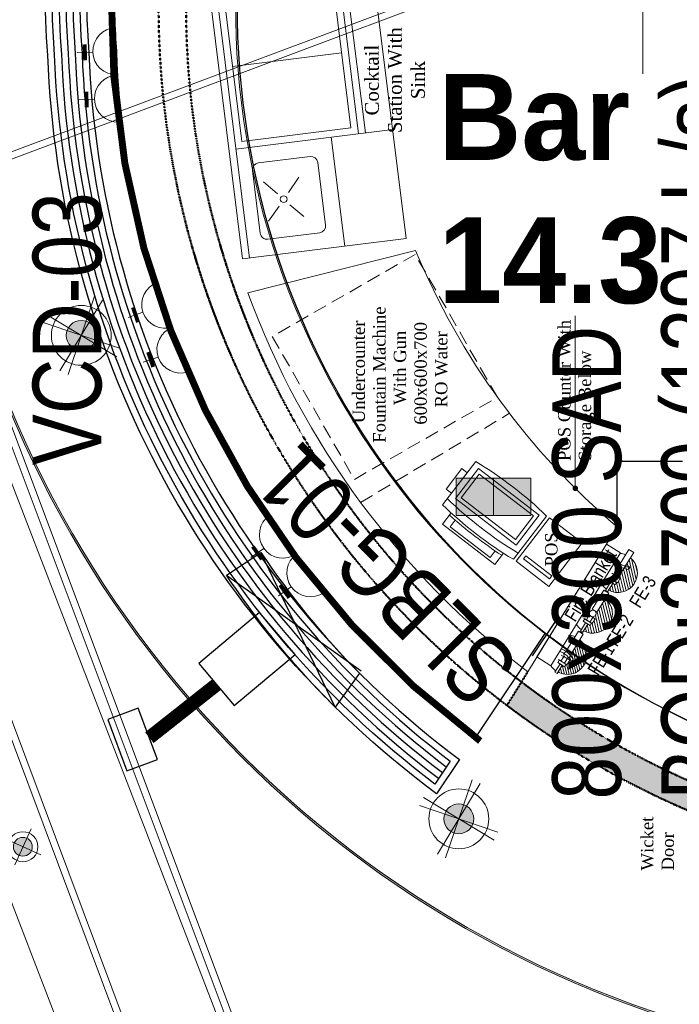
# Model space of a CAD drawing. Header units: millimetres. Extents: x -116878 to 389011, y -1241 to 103546.
# Tile 56 of 104: x 62779 to 65180, y 30153 to 33737. Entities that reach past the tile are written whole.
import ezdxf

# ---------------------------------------------------------------- set-up
doc = ezdxf.new("R2010")
doc.units = ezdxf.units.MM
doc.header["$MEASUREMENT"] = 0
doc.header["$PDMODE"] = 3
doc.linetypes.add('( Hidden )', pattern=[0.375, 0.25, -0.125])
doc.linetypes.add('DASHED', pattern=[0.75, 0.5, -0.25])
doc.layers.get('0').update_dxf_attribs({"color": 252})
doc.layers.get('defpoints').update_dxf_attribs({"color": 2, "lineweight": 9})
for name, color, linetype, lineweight in [('& Lighting (Ceiling)', 160, 'Continuous', 15), ('& Lighting (Walls)', 160, 'Continuous', 15), ('A - TEXT', 252, 'Continuous', 13), ('E Celing Lighting', 5, 'DASHED', 5), ('EQUIPMENT', 252, 'Continuous', 13), ('Fire Extinguisher', 1, 'Continuous', 0), ('flooring 2', 252, 'Continuous', 0), ('Flooroing 3', 252, 'Continuous', 0), ('G-ANNO-TEXT', 7, 'Continuous', 5), ('layout text', 252, 'Continuous', 9), ('M-HVAC-DUCT', 7, 'Continuous', 15), ('M-HVAC-DUCT-IDEN', 7, 'Continuous', 13), ('MEPTEK-SAD', 6, 'Continuous', 30), ('Pendant Light', 160, 'Continuous', 15), ('PWR DATA POINT', 6, 'Continuous', 0), ('Spot LIGHT', 160, 'Continuous', 15), ('Wall New', 252, 'Continuous', 50)]:
    doc.layers.add(name, color=color, linetype=linetype, lineweight=lineweight)
for name, color, linetype in [('@ Electrical', 210, 'Continuous'), ('CT-WALL HATCH', 252, 'Continuous'), ('E Floor Lighting', 5, 'DASHED'), ('Electrical', 210, 'Continuous'), ('Equipment Name', 252, 'Continuous'), ('Flooring', 252, 'Continuous'), ('H Switches', 14, 'Continuous'), ('Layout', 252, 'Continuous'), ('MEPTEL LINEAR GRILL', 5, 'Continuous')]:
    doc.layers.add(name, color=color, linetype=linetype)
doc.layers.add('MEPTEK-FA-DUCT', color=150, linetype='Continuous', lineweight=20, true_color=0x007fff)
doc.styles.add('2.5 Arial_regular_annotative', font='arial.ttf', dxfattribs={"width": 0.8, "height": 2.5})
doc.styles.add('Arial_1', font='arial.ttf', dxfattribs={"width": 0.8, "height": 250})
doc.styles.add('CALIBRI', font='calibri.ttf', dxfattribs={"height": 0.09375})
doc.styles.add('CKD_Dimension Text', font='BOOKOSI.TTF')
doc.styles.add('style12', font='BOOKOSI.TTF')
doc.linetypes.add('ZIGZAG', pattern='A,0.0001,-0.2,[131,ltypeshp.shx,S=0.2,R=0,X=-0.2,Y=0],-0.4,[131,ltypeshp.shx,S=0.2,R=180,X=0.2,Y=0],-0.2', length=0.8001)
doc.dimstyles.new('TFS-Dim', dxfattribs={"dimtxt": 50, "dimasz": 20, "dimexe": 25, "dimexo": 25, "dimgap": 5, "dimtad": 0, "dimdec": 0, "dimzin": 0, "dimdsep": 46, "dimtxsty": 'style12', "dimcen": 0.09, "dimclrd": 8, "dimclre": 8, "dimadec": 0, "dimazin": 0, "dimtfac": 1, "dimtdec": 0, "dimtofl": 0, "dimtmove": 0, "dimatfit": 3, "dimldrblk": 'DOT', "dimfxl": 1, "dimtolj": 1, "dimtzin": 0, "dimlwd": -1, "dimlwe": -1, "dimarcsym": 0})

# ---------------------------------------------------------------- blocks, each defined once
blk = doc.blocks.new('zw$CED2')
at = {"layer": 'flooring 2', "transparency": 33554687}
h = blk.add_hatch(color=256, dxfattribs=at)
h.dxf.hatch_style = 1
h.paths.add_polyline_path([(-19583.2, -18086.6), (-17678.5, -17363.8, 0.437591), (-16499.9, -18639.6, 0.08215), (-16119.1, -18576.7), (-15183.3, -18196.7, 0.630086), (-14458.8, -16130.4), (-12041.2, -15224.5), (-10983.6, -14827.4), (-10838.5, -15210.1, 0.698607), (-9282, -22355.3), (-9282, -25507.4), (-15879.7, -27963.4)])
h.paths.add_polyline_path([(-19575.5, -18090.1), (-17685.2, -17372.7, 0.435223), (-16499.9, -18645.6, 0.082186), (-16117, -18582.3), (-15181.9, -18202.5, 0.62718), (-14447.9, -16132.8), (-12039.1, -15230.2), (-10987, -14835.1), (-10845.8, -15207.7, 0.697642), (-9288, -22360.6), (-9288, -25503.2), (-15876.2, -27955.7)], flags=16)
at = {"layer": 'Flooring'}
blk.add_lwpolyline([(-8673, -14624.5), (-8673, -15735.2), (-9375, -15735.2, 0.769197), (-9395, -21303.6), (-8673, -21303.6), (-8660.2, -22388.7)], format="xyb", dxfattribs=at)
at = {"layer": 'flooring 2', "transparency": 33554687}
for points in [[(-19583.2, -18086.6), (-17678.5, -17363.8, 0.437591), (-16499.9, -18639.6, 0.08215), (-16119.1, -18576.7), (-15183.3, -18196.7, 0.630086), (-14458.8, -16130.4), (-12041.2, -15224.5), (-10983.6, -14827.4), (-10838.5, -15210.1, 0.698607), (-9282, -22355.3), (-9282, -25507.4), (-15879.7, -27963.4)], [(-19575.5, -18090.1), (-17685.2, -17372.7, 0.435223), (-16499.9, -18645.6, 0.082186), (-16117, -18582.3), (-15181.9, -18202.5, 0.62718), (-14447.9, -16132.8), (-12039.1, -15230.2), (-10987, -14835.1), (-10845.8, -15207.7, 0.697642), (-9288, -22360.6), (-9288, -25503.2), (-15876.2, -27955.7)]]:
    blk.add_lwpolyline(points, format="xyb", close=True, dxfattribs=at)
at = {"layer": 'Flooroing 3', "elevation": 0}
blk.add_lwpolyline([(-8673, -15735.2), (-9375, -15735.2, 0.771028), (-9395, -21303.6), (-8673, -21303.6), (-8673, -15735.2)], format="xyb", dxfattribs=at)
at = {"layer": 'Flooroing 3'}
blk.add_lwpolyline([(-8673, -21303.6), (-8673, -15735.2), (-9375, -15735.2, 0.769197), (-9395, -21303.6), (-8673, -21303.6)], format="xyb", close=True, dxfattribs=at)
blk = doc.blocks.new('A$C7E433A8D')
at = {"layer": 'EQUIPMENT', "color": 114}
for p, q in [((12, -1.7), (12, -200.3)), ((337.4, -200.3), (337.4, -1.7)), ((54.5, -204.6), (54.5, -256.1)), ((294.9, -204.6), (294.9, -256.1)), ((294.9, -256.1), (54.5, -256.1))]:
    blk.add_line(p, q, dxfattribs=at)
at = {"layer": 'EQUIPMENT'}
for points in [[(0, 0), (-150, 0), (-150, -200), (0, -200)], [(-16.3, -176.8), (-135.7, -176.8), (-135.7, -162.6), (-16.3, -162.6)]]:
    blk.add_lwpolyline(points, close=True, dxfattribs=at)
at = {"layer": 'EQUIPMENT', "color": 114}
for points in [[(35.6, -153), (313.8, -153), (313.8, -15.9), (35.6, -15.9)], [(49.8, -138.8), (299.6, -138.8), (299.6, -30.1), (49.8, -30.1)], [(337.4, -147.5), (362, -147.5), (362, -52.9), (337.4, -52.9)]]:
    blk.add_lwpolyline(points, close=True, dxfattribs=at)
blk.add_lwpolyline([(266.5, -216.6), (266.5, -246.6), (82.9, -246.6), (82.9, -216.6)], dxfattribs=at)
for centre, radius, start, end in [((174.7, -1397), 1404.7, 83.3484, 96.6516), ((174.7, 1223.3), 1404.7, 263.3484, 276.6516), ((174.7, 1195), 1404.7, 263.3484, 276.6516), ((174.7, 1407.6), 1626.8, 265.7642, 274.2358)]:
    blk.add_arc(centre, radius, start, end, dxfattribs=at)
blk = doc.blocks.new('_Dot')
at = {"color": 0, "linetype": 'ByBlock', "lineweight": -2}
blk.add_line((-0.5, 0), (-1, 0), dxfattribs=at)
at = {"color": 0, "linetype": 'ByBlock', "lineweight": 0, "const_width": 0.5}
blk.add_lwpolyline([(-0.25, 0, 1), (0.25, 0, 1)], format="xyb", close=True, dxfattribs=at)
blk = doc.blocks.new('A$C88f1f425')
at = {"layer": 'EQUIPMENT', "lineweight": 0}
for p, q in [((1050, 600), (50, 600)), ((50, 600), (50, 0)), ((450, 25), (450, 600)), ((1050, 0), (1050, 600)), ((1050, 500.1), (450, 500.1)), ((1050, 475.1), (450, 475.1)), ((1025, 450.1), (475, 450.1)), ((475, 50), (475, 450.1)), ((750, 50), (750, 450.1)), ((1025, 50), (1025, 450.1)), ((450, 375), (50, 375)), ((110, 290), (110, 99.9)), ((110, 290), (110, 99.9)), ((110, 290), (110, 99.9)), ((365, 315), (135, 315)), ((365, 315), (135, 315)), ((365, 315), (135, 315)), ((390, 100), (390, 290)), ((390, 100), (390, 290)), ((390, 100), (390, 290)), ((135, 74.9), (365, 75)), ((135, 74.9), (365, 75)), ((135, 74.9), (365, 75)), ((475, 50), (1025, 50)), ((1050, 25), (50, 25)), ((50, 0), (1050, 0))]:
    blk.add_line(p, q, dxfattribs=at)
for points in [[(225, 195), (175.4, 240.2)], [(270.1, 195), (319.8, 240.2)], [(225, 155.3), (175.4, 110.1)], [(270.1, 155.3), (319.8, 110.1)]]:
    blk.add_lwpolyline(points, dxfattribs=at)
blk.add_circle((247.6, 175.1), 12.3, dxfattribs=at)
for centre, start, end in [((135, 290), 90.0033, 180.0033), ((365, 290), 0.0033, 90.0033), ((365, 290), 0.0033, 90.0033), ((365, 290), 0.0033, 90.0033), ((135, 99.9), 180.0033, 270.0033), ((135, 99.9), 180.0033, 270.0033), ((135, 99.9), 180.0033, 270.0033), ((365, 99.9), 269.9967, 359.9967)]:
    blk.add_arc(centre, 25, start, end, dxfattribs=at)
blk = doc.blocks.new('A$C4d605c0f')
at = {"layer": 'Fire Extinguisher', "color": 240, "linetype": 'Continuous', "true_color": 0xed1f24}
for p, q in [((-196.1, 77.8), (-228, 109.7)), ((-178.3, 71.9), (-221.8, 115.4)), ((-164.4, 69.9), (-214.9, 120.4)), ((-153, 70.3), (-207.3, 124.6)), ((-141.1, 70.3), (-198.8, 128)), ((-129.2, 70.3), (-189.3, 130.4)), ((-117.3, 70.3), (-178.5, 131.5)), ((-105.6, 70.6), (-165.9, 130.8)), ((-110.1, 87), (-149.5, 126.3)), ((-230.4, 64.5), (-245.4, 79.5)), ((-218.6, 64.5), (-242.3, 88.3)), ((-216.5, 74.4), (-238.3, 96.2)), ((-208, 77.8), (-233.5, 103.3)), ((-242.3, 64.5), (-247.5, 69.7)), ((-185.9, 67.5), (-188.6, 70.2))]:
    blk.add_line(p, q, dxfattribs=at)
at = {"layer": 'Fire Extinguisher', "color": 85, "linetype": 'Continuous', "true_color": 0x58ba48}
for p, q in [((-51.6, 109.6, 0), (-19.9, 77.8, 0)), ((-44.9, 115.7, 0), (-1.1, 72, 0)), ((-37.3, 121.1, 0), (13.4, 70.3, 0)), ((-28.8, 125.5, 0), (26.3, 70.3, 0)), ((-19.3, 128.9, 0), (39.2, 70.3, 0)), ((-8.6, 131, 0), (52.1, 70.3, 0)), ((3.9, 131.5, 0), (65, 70.3, 0)), ((19.4, 128.9, 0), (69, 79.3, 0)), ((48.7, 112.5, 0), (52.5, 108.6, 0)), ((-69.8, 76.1, 0), (-58.2, 64.5, 0)), ((-66.7, 86, 0), (-45.3, 64.5, 0)), ((-62.6, 94.7, 0), (-42.1, 74.2, 0)), ((-57.6, 102.6, 0), (-31.7, 76.7, 0)), ((-12.1, 70, 0), (-9.5, 67.4, 0))]:
    blk.add_line(p, q, dxfattribs=at)
at = {"layer": 'Fire Extinguisher', "color": 215, "linetype": 'Continuous', "true_color": 0xa953a0}
for p, q in [((120.6, 107.9, 0), (150.7, 77.8, 0)), ((127.2, 114.3, 0), (170, 71.4, 0)), ((134.5, 119.8, 0), (185.9, 68.4, 0)), ((142.8, 124.5, 0), (196.9, 70.3, 0)), ((152, 128.2, 0), (209.8, 70.3, 0)), ((162.4, 130.7, 0), (222.7, 70.3, 0)), ((174.4, 131.6, 0), (235.6, 70.3, 0)), ((188.9, 130, 0), (243.9, 75, 0)), ((210, 121.7, 0), (235.6, 96.1, 0)), ((103.5, 73.5, 0), (112.4, 64.5, 0)), ((106.2, 83.6, 0), (125.3, 64.5, 0)), ((110.1, 92.6, 0), (131.8, 71, 0)), ((114.9, 100.7, 0), (141.3, 74.4, 0)), ((161.7, 66.8, 0), (163.1, 65.5, 0))]:
    blk.add_line(p, q, dxfattribs=at)
at = {"layer": 'Fire Extinguisher', "color": 240, "linetype": 'Continuous', "lineweight": 0, "ltscale": 250, "true_color": 0xed1f24}
for p, q in [((-208.2, 74.4), (-218.6, 74.4)), ((-218.6, 74.4), (-218.6, 45.5)), ((-208.2, 77.8), (-208.2, 42)), ((-188.6, 77.8), (-208.2, 77.8)), ((-208.2, 45.5), (-208.2, 74.4)), ((-188.6, 42), (-188.6, 77.8)), ((-218.6, 64.5), (-254.3, 64.5)), ((-254.3, 64.5), (-254.3, 55.3)), ((-254.3, 55.3), (-218.6, 55.3)), ((-218.6, 55.3), (-218.6, 64.5)), ((-218.6, 45.5), (-208.2, 45.5)), ((-208.2, 67.4), (-188.6, 67.4)), ((-208.2, 52.4), (-188.6, 52.4)), ((-82.5, 70.3), (-164.4, 70.3)), ((-164.4, 70.3), (-164.4, 49.5)), ((-164.4, 49.5), (-82.5, 49.5)), ((-82.5, 49.5), (-82.5, 70.3))]:
    blk.add_line(p, q, dxfattribs=at)
at = {"layer": 'Fire Extinguisher', "color": 85, "linetype": 'Continuous', "lineweight": 0, "ltscale": 250, "true_color": 0x58ba48}
for p, q in [((-31.7, 74.4), (-42.1, 74.4)), ((-42.1, 74.4), (-42.1, 45.5)), ((-31.7, 77.8), (-31.7, 42)), ((-12.1, 77.8), (-31.7, 77.8)), ((-31.7, 45.5), (-31.7, 74.4)), ((-12.1, 42), (-12.1, 77.8)), ((-42.1, 64.5), (-77.8, 64.5)), ((-77.8, 55.3), (-42.1, 55.3)), ((-42.1, 55.3), (-42.1, 64.5)), ((-42.1, 45.5), (-31.7, 45.5)), ((-31.7, 67.4), (-12.1, 67.4)), ((-31.7, 52.4), (-12.1, 52.4)), ((93.9, 70.3), (12.1, 70.3)), ((12.1, 70.3), (12.1, 49.5)), ((12.1, 49.5), (93.9, 49.5)), ((93.9, 49.5), (93.9, 70.3))]:
    blk.add_line(p, q, dxfattribs=at)
at = {"layer": 'Fire Extinguisher', "color": 215, "linetype": 'Continuous', "lineweight": 0, "ltscale": 250, "true_color": 0xa953a0}
for p, q in [((142.1, 74.4), (131.8, 74.4)), ((131.8, 74.4), (131.8, 45.5)), ((142.1, 77.8), (142.1, 42)), ((161.7, 77.8), (142.1, 77.8)), ((142.1, 45.5), (142.1, 74.4)), ((161.7, 42), (161.7, 77.8)), ((131.8, 64.5), (96, 64.5)), ((96, 55.3), (131.8, 55.3)), ((131.8, 55.3), (131.8, 64.5)), ((131.8, 45.5), (142.1, 45.5)), ((142.1, 67.4), (161.7, 67.4)), ((142.1, 52.4), (161.7, 52.4)), ((267.8, 70.3), (185.9, 70.3)), ((185.9, 70.3), (185.9, 49.5)), ((185.9, 49.5), (267.8, 49.5)), ((267.8, 49.5), (267.8, 70.3))]:
    blk.add_line(p, q, dxfattribs=at)
at = {"layer": 'Fire Extinguisher', "color": 3, "linetype": 'Continuous', "lineweight": 0, "ltscale": 250}
blk.add_line((-77.8, 64.5), (-77.8, 55.3), dxfattribs=at)
at = {"layer": 'Fire Extinguisher', "color": 3, "linetype": 'Continuous'}
blk.add_line((-71.5, 64.9, 0), (-71.1, 64.5, 0), dxfattribs=at)
at = {"layer": 'Fire Extinguisher', "color": 6, "linetype": 'Continuous', "lineweight": 0, "ltscale": 250}
blk.add_line((96, 64.5), (96, 55.3), dxfattribs=at)
at = {"layer": 'Fire Extinguisher', "color": 240, "true_color": 0xed1f24}
blk.add_lwpolyline([(241.4, -30.2), (-241.4, -30.2), (-241.4, 30.2), (241.4, 30.2)], close=True, dxfattribs=at)
at = {"layer": 'Fire Extinguisher', "color": 240, "linetype": 'Continuous', "lineweight": 0, "ltscale": 250, "true_color": 0xed1f24}
blk.add_circle((-176.5, 59.9), 12.1, dxfattribs=at)
at = {"layer": 'Fire Extinguisher', "color": 85, "linetype": 'Continuous', "lineweight": 0, "ltscale": 250, "true_color": 0x58ba48}
blk.add_circle((0, 59.9), 12.1, dxfattribs=at)
at = {"layer": 'Fire Extinguisher', "color": 215, "linetype": 'Continuous', "lineweight": 0, "ltscale": 250, "true_color": 0xa953a0}
blk.add_circle((173.8, 59.9), 12.1, dxfattribs=at)
at = {"layer": 'Fire Extinguisher', "color": 240, "linetype": 'Continuous', "lineweight": 0, "ltscale": 250, "true_color": 0xed1f24}
for start, end in [(8.3362, 176.3055), (183.6945, 205.0838), (335.4608, 351.6638)]:
    blk.add_arc((-176.5, 59.9), 71.6, start, end, dxfattribs=at)
at = {"layer": 'Fire Extinguisher', "color": 85, "linetype": 'Continuous', "lineweight": 0, "ltscale": 250, "true_color": 0x58ba48}
for start, end in [(8.3362, 176.3055), (183.6945, 204.5392), (335.4608, 351.6638)]:
    blk.add_arc((0, 59.9), 71.6, start, end, dxfattribs=at)
at = {"layer": 'Fire Extinguisher', "color": 215, "linetype": 'Continuous', "lineweight": 0, "ltscale": 250, "true_color": 0xa953a0}
for start, end in [(8.3362, 176.3055), (183.6945, 204.5392), (335.4608, 351.6638)]:
    blk.add_arc((173.8, 59.9), 71.6, start, end, dxfattribs=at)
at = {"layer": 'Fire Extinguisher', "color": 240, "true_color": 0xed1f24}
for points in [[(-170.5, 30.2), (-169.3, 33.9), (-165.4, 50), (-172.7, 68), (-176.6, 87.4), (-192.3, 88.3), (-176.8, 60.1), (-178.3, 45), (-180.6, 27.2), (-180.6, 31.5), (-180.6, 32.5)], [(197.4, 30.2), (196.3, 33.9), (192.3, 50), (199.7, 68), (203.6, 87.4), (219.2, 88.3), (203.8, 60.1), (205.2, 45), (207.6, 27.2), (207.6, 31.5), (207.6, 32.5)]]:
    blk.add_open_spline(points, degree=3, knots=[45.919736, 45.919736, 45.919736, 45.919736, 117.751274, 355.813113, 404.916164, 451.597473, 562.986011, 755.471642, 805.849052, 820.345688, 820.345688, 820.345688, 820.345688], dxfattribs=at)
blk = doc.blocks.new('*E467', base_point=(9444.2, 2997.9))
at = {"layer": 'defpoints', "color": 0}
for p in [(9444.2, 3832.9), (9444.2, 2997.9), (9683, 2997.9)]:
    blk.add_point(p, dxfattribs=at)
at = {"layer": 'Equipment Name', "color": 8}
for p, q in [((9469.2, 3832.9), (9708, 3832.9)), ((9683, 3812.9), (9683, 3594.9)), ((9683, 3017.9), (9683, 3235.9)), ((9469.2, 2997.9), (9708, 2997.9))]:
    blk.add_line(p, q, dxfattribs=at)
for points in [[(9686.3, 3812.9), (9679.7, 3812.9), (9683, 3832.9)], [(9679.7, 3017.9), (9686.3, 3017.9), (9683, 2997.9)]]:
    blk.add_solid(points, dxfattribs=at)
at = {"layer": 'Equipment Name', "color": 0, "insert": (9683, 3415.4), "char_height": 50, "attachment_point": 5, "rotation": 90, "style": 'style12', "bg_fill": 3, "box_fill_scale": 1.25, "bg_fill_color": 257, "bg_fill_transparency": 0}
blk.add_mtext('\\A1;835 [2\'-9"]', dxfattribs=at)
blk = doc.blocks.new('Light01')
at = {"layer": 'Pendant Light', "lineweight": 5}
h = blk.add_hatch(color=160, dxfattribs=at)
h.dxf.hatch_style = 1
edge = h.paths.add_edge_path()
edge.add_arc((660.41, 184.29), 4.97, 20.1178, 380.1178)
at = {"layer": 'Pendant Light', "transparency": 33554559}
h = blk.add_hatch(color=160, dxfattribs=at)
h.dxf.hatch_style = 1
edge = h.paths.add_edge_path()
edge.add_arc((660.41, 184.29), 4.97, -90, 270)
at = {"layer": 'Pendant Light', "color": 160, "lineweight": 5}
for points in [[(664.8, 197.3), (656.02, 171.29)], [(667.5, 196.05), (653.32, 172.54)], [(648.66, 191.38), (672.16, 177.21)], [(673.41, 179.9), (647.41, 188.69)]]:
    blk.add_lwpolyline(points, dxfattribs=at)
for radius in [9.94, 9.94, 4.97, 4.97]:
    blk.add_circle((660.41, 184.29), radius, dxfattribs=at)
blk = doc.blocks.new('ljbsdinfpn')
at = {"layer": 'E Celing Lighting', "xscale": -0.4320000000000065, "yscale": 0.4320000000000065, "zscale": 0.4320000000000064, "rotation": 90}
blk.add_blockref('Light01', (-23078.1, -803.19, 0), dxfattribs=at)
blk = doc.blocks.new('suygseg')
at = {"layer": 'Pendant Light', "xscale": -1, "rotation": 180}
for p in [(36950.31, -1410.07, 0), (37004.49, -1479.39, 0)]:
    blk.add_blockref('ljbsdinfpn', p, dxfattribs=at)
blk = doc.blocks.new('*E500', base_point=(13518.83, 491.85, 0))
at = {"layer": '& Lighting (Ceiling)', "rotation": 359.9999999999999}
blk.add_blockref('suygseg', (0, 1181.58), dxfattribs=at)
blk = doc.blocks.new('cl')
at = {"layer": 'Spot LIGHT'}
h = blk.add_hatch(color=256, dxfattribs=at)
h.dxf.hatch_style = 1
edge = h.paths.add_edge_path()
edge.add_arc((0, 0), 1.35, 0, 360)
for p, q in [((-1.12, -2.59), (1.12, 2.59)), ((-2.59, 1.12), (2.59, -1.12))]:
    blk.add_line(p, q, dxfattribs=at)
for radius in [2.16, 1.35]:
    blk.add_circle((0, 0), radius, dxfattribs=at)
blk = doc.blocks.new('ghuseg')
at = {"layer": 'Spot LIGHT', "xscale": -1, "rotation": 222.1513727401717}
blk.add_blockref('cl', (13784.25, -394.94), dxfattribs=at)
blk = doc.blocks.new('*E491', base_point=(13534.66, 493.31, 0))
at = {"layer": '& Lighting (Ceiling)', "rotation": 359.9999999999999}
blk.add_blockref('ghuseg', (0, 1181.58), dxfattribs=at)
blk = doc.blocks.new('uhbvfhu')
at = {"layer": '& Lighting (Walls)', "color": 160, "ltscale": 0.2, "const_width": 1}
blk.add_lwpolyline([(13929.6, -143.66), (13914.74, -143.79), (13899.62, -144.06, 0.636881), (13850.91, -379.29)], format="xyb", dxfattribs=at)
blk = doc.blocks.new('*E486', base_point=(13567.72, 411.8, 0))
at = {"layer": 'Layout', "xscale": 0.9943231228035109, "yscale": 0.9943231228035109, "zscale": 0.9943231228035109, "rotation": 359.9999999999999}
blk.add_blockref('uhbvfhu', (77.57, 1178.98), dxfattribs=at)
blk = doc.blocks.new('Electrical_Loft tables')
at = {"layer": 'H Switches', "color": 220, "lineweight": 20}
for p, q in [((8161.84, -3032.39), (8161.84, -3039.19)), ((8158.43, -3035.79), (8156.17, -3035.79)), ((8161.84, -3039.19), (8161.84, -3046)), ((8158.43, -3042.6), (8156.17, -3042.6))]:
    blk.add_line(p, q, dxfattribs=at)
at = {"layer": 'H Switches', "color": 220, "lineweight": 20, "const_width": 0.567}
for points in [[(8157.3, -3034.66), (8157.3, -3036.93)], [(8157.3, -3041.46), (8157.3, -3043.73)]]:
    blk.add_lwpolyline(points, dxfattribs=at)
at = {"layer": 'H Switches', "color": 220, "lineweight": 20}
for centre in [(8161.84, -3035.79), (8161.84, -3042.6)]:
    blk.add_arc(centre, 3.4, 90, 270, dxfattribs=at)
blk = doc.blocks.new('lectrical')
at = {"layer": 'Electrical', "transparency": 33554687}
for p, rotation in [((-8164.74, 3315.18), 1.980526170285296), ((-8600.47, 773.12), 18.78167641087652), ((-8287.99, -1768.72), 35.4610565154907)]:
    blk.add_blockref('Electrical_Loft tables', p, dxfattribs=dict(at, rotation=rotation))
blk = doc.blocks.new('DATA POINT')
at = {"true_color": 0xffffff}
h = blk.add_hatch(color=7, dxfattribs=at)
h.dxf.hatch_style = 1
h.paths.add_polyline_path([(1793987.3, -340460.3), (1793872.6, -340460.3), (1793872.6, -340575.2), (1793987.3, -340575.2)])
at = {"layer": 'PWR DATA POINT'}
h = blk.add_hatch(color=256, dxfattribs=at)
edge = h.paths.add_edge_path()
edge.add_ellipse((1793930, -340514.4), major_axis=(-0.1, 22.4), ratio=1, start_angle=179.7493, end_angle=359.7493, ccw=False)
edge.add_ellipse((1793930, -340514.4), major_axis=(0.2, 22.4), ratio=1, start_angle=0.3929, end_angle=180.3929, ccw=False)
for p, q in [((1793872.6, -340460.3, 0), (1793872.6, -340575.2, 0)), ((1793987.3, -340460.3, 0), (1793872.6, -340460.3, 0)), ((1793987.3, -340575.2, 0), (1793987.3, -340460.3, 0)), ((1793872.6, -340575.2, 0), (1793987.3, -340575.2, 0))]:
    blk.add_line(p, q, dxfattribs=at)
blk = doc.blocks.new('*E477', base_point=(5385.6, -2464.8, -9402.3))
at = {"layer": 'CT-WALL HATCH'}
h = blk.add_hatch(color=4, dxfattribs=at)
h.dxf.hatch_style = 1
h.paths.add_polyline_path([(8241.7, 3063.9), (8344.7, 3063.9, -0.101415), (8879.6, 4180.9), (8794.1, 4233.6, 0.102625)])
at = {"layer": 'EQUIPMENT', "linetype": 'DASHED', "ltscale": 100}
blk.add_line((9533, 4766.6), (9857.2, 4224.7), dxfattribs=at)
at = {"layer": 'EQUIPMENT', "elevation": 0}
blk.add_lwpolyline([(10295.9, 5176.5, 0.144041), (8916.8, 4158), (9444.2, 3832.9, -0.118729), (10450, 4566.3)], format="xyb", close=True, dxfattribs=at)
at = {"layer": 'EQUIPMENT', "linetype": 'DASHED', "ltscale": 100, "elevation": 0}
blk.add_lwpolyline([(9915.4, 4268.8), (10435.7, 4567.6), (10136.9, 5087.9), (9616.6, 4789.1)], close=True, dxfattribs=at)
at = {"layer": 'Wall New', "linetype": '( Hidden )', "ltscale": 0.2}
blk.add_line((8916.8, 4158), (8794.1, 4233.6), dxfattribs=at)
at = {"layer": 'Wall New', "linetype": '( Hidden )', "ltscale": 0.2, "elevation": 0}
for points in [[(8241.7, 3063.9, -0.785971), (14430.1, 3075.5, -0.75297)], [(8341.7, 3052, -0.782857), (14330.1, 3063.3)]]:
    blk.add_lwpolyline(points, format="xyb", dxfattribs=at)
at = {"layer": 'EQUIPMENT', "xscale": -1}
for name, p, rotation in [('A$C88f1f425', (10369.3, 5189.7), 187.0833235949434), ('A$C7E433A8D', (9477.3, 4078.8), 232.4309384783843), ('A$C4d605c0f', (9160, 3972.7), 148.3478072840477)]:
    blk.add_blockref(name, p, dxfattribs=dict(at, rotation=rotation))
at = {"layer": 'A - TEXT', "insert": (11070, 4750.6), "char_height": 50.278, "width": 427.192, "attachment_point": 2, "style": 'CKD_Dimension Text'}
blk.add_mtext('Cocktail Station With Sink', dxfattribs=at)
at = {"layer": 'EQUIPMENT', "style": '2.5 Arial_regular_annotative', "width": 0.8}
for s, p in [('FE-1', (8898.4, 3901.7, 0)), ('FE-2', (9004.2, 3833, 0)), ('FE-3', (9144.7, 3750.3, 0))]:
    blk.add_text(s, height=48.99, rotation=2128.3478, dxfattribs=at).set_placement(p)
at = {"layer": 'EQUIPMENT', "insert": (9094.3, 3985.1, 0), "char_height": 48.988, "attachment_point": 7, "rotation": 328.3478, "style": '2.5 Arial_regular_annotative'}
blk.add_mtext_dynamic_manual_height_columns('Fire Blanket', width=1557.889, gutter_width=1314.7, heights=[0], dxfattribs=at)
at = {"layer": 'Equipment Name', "color": 0, "char_height": 45, "style": 'style12'}
for s, insert, width, attachment_point in [('\\pi97.84876;Undercounter\\P\\pi26.49392;Fountain Machine \\P\\pi164.60682;With Gun \\P\\pi92.44553;600x600x700\\P\\pi155.13908;RO Water', (9723.4, 4795.8, 1117.4), 619.246, 1), ('POS', (9299.6, 4049.4, 0), 672.154, 7), ('POS Counter With Storage Below', (9683.6, 4047.5, -1117.4), 619.246, 1), ('Wicket \\PDoor', (8193, 3746.1, -1151.5), 619.246, 1)]:
    blk.add_mtext(s, dxfattribs=dict(at, insert=insert, width=width, attachment_point=attachment_point))
at = {"layer": 'EQUIPMENT'}
blk.add_leader([(9584.1, 3985.2), (10212.5, 3985.2)], dimstyle='TFS-Dim', override={"dimgap": 5, "dimtad": 0, "dimfxl": 0.18, "dimtfill": 1, "dimarcsym": 2}, dxfattribs=at)
at = {"layer": 'Equipment Name'}
blk.add_blockref('*E467', (9444.2, 2997.9), dxfattribs=at)

msp = doc.modelspace()

# ---------------------------------------------------------------- block references
at = {"layer": 'flooring 2'}
msp.add_blockref('zw$CED2', (75096.5, 52308.8), dxfattribs=at)

# ---------------------------------------------------------------- next in the draw order: block references
at = {"layer": 'EQUIPMENT', "color": 8, "rotation": 90}
msp.add_blockref('*E477', (71251.2, 27832.7, -9402.3), dxfattribs=at)

# ---------------------------------------------------------------- next in the draw order: linework, layer by layer
at = {"layer": 'M-HVAC-DUCT', "color": 140, "true_color": 0x00bfff}
for p, q in [((66740.4, 34752.9), (61488.7, 32783.1)), ((61497.5, 32759.7), (66749.2, 34729.5)), ((62046, 32992.1), (63466.6, 29204.5)), ((63841.2, 29344.9), (62473.2, 32992.2)), ((62654.1, 32438.5), (63817.8, 29336.2)), ((63490.1, 29213.2), (62326.4, 32315.6))]:
    msp.add_line(p, q, dxfattribs=at)
at = {"layer": 'M-HVAC-DUCT-IDEN'}
msp.add_line((65047.5, 34527.7), (65047.4, 33539.4), dxfattribs=at)
at = {"layer": 'MEPTEK-FA-DUCT'}
for p, q in [((61193.6, 36081, 0), (64324.7, 27969.4, 0)), ((60680.5, 35883, 0), (63811.6, 27771.3, 0))]:
    msp.add_line(p, q, dxfattribs=at)
at = {"layer": 'MEPTEK-SAD'}
for p, q in [((63927.8, 31234.8), (63657.1, 31798.2)), ((63532.3, 31714.9), (64021.8, 31367))]:
    msp.add_line(p, q, dxfattribs=at)
msp.add_lwpolyline([(63532.3, 31714.9), (63657.1, 31798.2, 0.048623), (64016, 31358.8), (63927.8, 31234.8, -0.050552), (63532.3, 31714.9, -1.075385)], format="xyb", dxfattribs=at)
msp.add_lwpolyline([(63652.3, 31579.8), (63431.1, 31393.4), (63560, 31240.5), (63781.2, 31426.9)], close=True, dxfattribs=at)
at = {"layer": 'MEPTEK-SAD', "linetype": 'ZIGZAG', "ltscale": 250, "const_width": 50, "elevation": 0}
msp.add_lwpolyline([(63251, 31123.9), (63495.6, 31316.9)], dxfattribs=at)
at = {"layer": 'MEPTEK-SAD', "elevation": 0}
msp.add_lwpolyline([(63210.6, 31231.7), (63099.3, 31190), (63169.6, 31002.7), (63280.8, 31044.5)], close=True, dxfattribs=at)
at = {"layer": 'MEPTEL LINEAR GRILL'}
for p, q in [((64645.7, 31421.8), (64729.1, 31547)), ((64440.9, 31126.5), (64691.5, 31502.4))]:
    msp.add_line(p, q, dxfattribs=at)
for points in [[(65687.2, 37148.4, 0.22053), (63466.2, 35484.7, 0.15456), (63031, 33616.5, 0.226875), (64379.4, 31044.3), (64296, 30919.3, -0.227247), (62881.3, 33607.9, -0.154081), (63335.6, 35558.6, -0.222707), (65687.2, 37301.6), (65687.2, 37046.2)], [(65687.2, 37046.2, 0.218964), (63553.3, 35435.5, 0.154906), (63130.9, 33622.2, 0.227041), (64439.2, 31124.4, 1.55151)]]:
    msp.add_lwpolyline(points, format="xyb", dxfattribs=at)
at = {"layer": 'MEPTEL LINEAR GRILL', "color": 1}
msp.add_lwpolyline([(65662.2, 37168.6, 0.218891), (63444.5, 35497, 0.154477), (63006.1, 33615.1, 0.224998), (64345.5, 31038.5), (64289.9, 30955.1, -0.225302), (62906.2, 33609.4, -0.154158), (63357.4, 35546.3, -0.220402), (65662.2, 37270.9)], format="xyb", close=True, dxfattribs=at)
at = {"layer": 'MEPTEL LINEAR GRILL', "color": 9}
for points in [[(65662.2, 37245.4, 0.220032), (63379.2, 35534, 0.154236), (62931.2, 33610.8, 0.225227), (64303.8, 30976)], [(65662.2, 37219.8, 0.219658), (63400.9, 35521.7, 0.154315), (62956.1, 33612.2, 0.225152), (64317.7, 30996.8)], [(65662.2, 37194.2, 0.219277), (63422.7, 35509.3, 0.154396), (62981.1, 33613.7, 0.225076), (64331.6, 31017.6)]]:
    msp.add_lwpolyline(points, format="xyb", dxfattribs=at)

# ---------------------------------------------------------------- next in the draw order: block references
at = {"layer": '@ Electrical', "xscale": 25.28240740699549, "yscale": 25.28240740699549, "zscale": 25.28240740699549}
msp.add_blockref('lectrical', (60675.2, 19381.3), dxfattribs=at)
at = {"layer": 'E Floor Lighting', "xscale": 25.37496114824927, "yscale": 25.37496114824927, "zscale": 25.37496114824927, "rotation": 359.9736113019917}
for name, p in [('*E491', (56453.9, 23286.3, 0)), ('*E500', (56052.2, 23249.4, 0)), ('*E486', (57291.8, 21217.5, 0))]:
    msp.add_blockref(name, p, dxfattribs=at)
at = {"layer": 'PWR DATA POINT', "ltscale": 50, "xscale": -1.182840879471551, "yscale": 1.182840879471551, "zscale": 1.182840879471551, "rotation": 359.9999999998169}
for p in [(2186369.5, 434778.9, 0), (2186505.2, 434778.9, 0)]:
    msp.add_blockref('DATA POINT', p, dxfattribs=at)

# ---------------------------------------------------------------- next in the draw order: texts
at = {"layer": 'G-ANNO-TEXT', "insert": (64429.1, 31218.4, 0), "char_height": 250, "width": 1385.316, "attachment_point": 1, "rotation": 134.6723, "style": 'Arial_1'}
msp.add_mtext('SLBG-01', dxfattribs=at)
at = {"layer": 'layout text', "insert": (64303.3, 33538.9), "char_height": 312.5, "width": 3146.698, "attachment_point": 1, "style": 'CALIBRI'}
msp.add_mtext('{\\fIBM Plex Sans|b1|i0|c0|p34;Bar\\P14.3 sq.m}', dxfattribs=at)
at = {"layer": 'M-HVAC-DUCT-IDEN', "lineweight": 5, "char_height": 250, "attachment_point": 1, "rotation": 89.9961, "style": 'Arial_1'}
for s, insert, width in [('BOD:3700 (1397 L/s)', (65114.6, 30898.6), 3193.923), ('VCD-03', (62826.4, 32115), 1199.324), ('800x300 SAD', (64717.7, 30898.7), 2071.56)]:
    msp.add_mtext(s, dxfattribs=dict(at, insert=insert, width=width))

doc.saveas('drawing.dxf')
